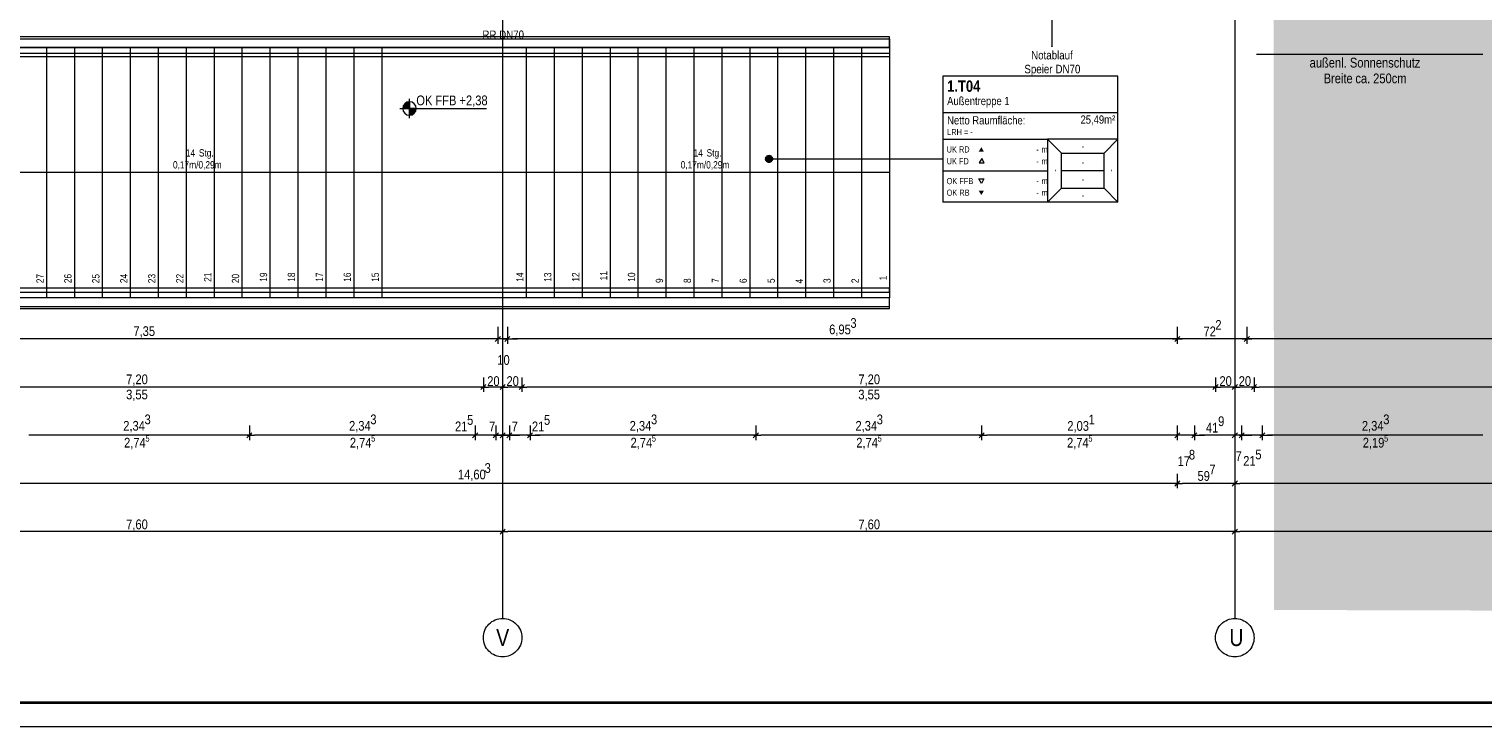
# Model space of a CAD drawing. Extents: x -420 to 300, y 62 to 1162.
# Tile 8 of 130: x -249 to 53, y 62 to 207. Entities that reach past the tile are written whole.
import ezdxf
from ezdxf.lldxf.tags import DXFTag

# ---------------------------------------------------------------- set-up
doc = ezdxf.new("R2010")
doc.units = 0
doc.layers.get('0').update_dxf_attribs({"lineweight": 35})
for name, color, linetype, lineweight, true_color in [('30 -35 Decken- 2.2 Treppen Außen', 7, 'Continuous', 9, 0x009999), ('70 -72 Beschriftung- 1 Beschriftung allgemein', 7, 'Continuous', 9, 0xff6633), ('70 -75 Raumstempel- 1 Raumstempel', 1, 'Continuous', 50, 0xff0000), ('70 -75 Raumstempel-2 Verweislinie', 1, 'Continuous', 9, 0xff0000), ('70 -76 Bemaßung- 2 Allgemein', 9, 'Continuous', 5, 0x808080), ('iwb_Layout BA_Markierung', 7, 'Continuous', 9, 0xbadcdc)]:
    doc.layers.add(name, color=color, linetype=linetype, lineweight=lineweight, true_color=true_color)
for name, color, linetype, lineweight in [('70 -71 Achsen- 1 Gebäudeachsen', 7, 'STRICHPUNKT2-A06G9F4J8I', 18), ('70 -72 Beschriftung- 5 Höhenkoten', 7, 'Continuous', 15), ('iwb_Plankopf Rahmen', 7, 'Continuous', 35)]:
    doc.layers.add(name, color=color, linetype=linetype, lineweight=lineweight)
doc.styles.get("Standard").update_dxf_attribs({"font": 'ARIALN.TTF'})
tags = doc.linetypes.add('STRICHPUNKT2-A06G9F4J8I', pattern=[12.7, 6.35, -3.175, 0, -3.175]).pattern_tags.tags
tags[10:11] = [DXFTag(74, 4), DXFTag(75, 0), DXFTag(340, '0'), DXFTag(46, 0.0), DXFTag(50, 0.0), DXFTag(44, 0.0), DXFTag(45, 0.0)]
tags[8:9] = [DXFTag(74, 4), DXFTag(75, 0), DXFTag(340, '0'), DXFTag(46, 0.0), DXFTag(50, 0.0), DXFTag(44, 0.0), DXFTag(45, 0.0)]
tags[6:7] = [DXFTag(74, 4), DXFTag(75, 0), DXFTag(340, '0'), DXFTag(46, 0.0), DXFTag(50, 0.0), DXFTag(44, 0.0), DXFTag(45, 0.0)]
tags[4:5] = [DXFTag(74, 4), DXFTag(75, 0), DXFTag(340, '0'), DXFTag(46, 0.0), DXFTag(50, 0.0), DXFTag(44, 0.0), DXFTag(45, 0.0)]

# ---------------------------------------------------------------- blocks, each defined once
blk = doc.blocks.new('Polygon-A06G9F4D8I')
at = {"color": 0, "linetype": 'ByBlock', "lineweight": -2, "ltscale": 0.13}
blk.add_solid([(9.81, 86.7), (9.64, 1083.81), (76.5, 86.52), (76.5, 1083.81)], dxfattribs=at)
blk = doc.blocks.new('Referenz-A06G9F4L8I')
at = {"layer": '30 -35 Decken- 2.2 Treppen Außen', "color": 0, "linetype": 'Continuous', "ltscale": 0.13}
for p, q in [((-70, 205.65), (-250.8, 205.65)), ((-250.8, 205.25), (-70, 205.25)), ((-70, 203.45), (-70, 205.65)), ((-70, 205.25), (-70, 203.45)), ((-250.8, 203.45), (-70, 203.45)), ((-245, 203.45), (-250.8, 203.45)), ((-250.8, 202.25), (-70, 202.25)), ((-245, 203.45), (-245, 151.45)), ((-239.2, 203.45), (-245, 203.45)), ((-233.4, 203.45), (-239.2, 203.45)), ((-239.2, 203.45), (-239.2, 151.45)), ((-227.6, 203.45), (-233.4, 203.45)), ((-233.4, 203.45), (-233.4, 151.45)), ((-227.6, 203.45), (-227.6, 151.45)), ((-221.8, 203.45), (-227.6, 203.45)), ((-216, 203.45), (-221.8, 203.45)), ((-221.8, 203.45), (-221.8, 151.45)), ((-216, 203.45), (-216, 151.45)), ((-210.2, 203.45), (-216, 203.45)), ((-210.2, 203.45), (-210.2, 151.45)), ((-204.4, 203.45), (-210.2, 203.45)), ((-198.6, 203.45), (-204.4, 203.45)), ((-204.4, 203.45), (-204.4, 151.45)), ((-192.8, 203.45), (-198.6, 203.45)), ((-198.6, 203.45), (-198.6, 151.45)), ((-187, 203.45), (-192.8, 203.45)), ((-192.8, 203.45), (-192.8, 151.45)), ((-187, 203.45), (-187, 151.45)), ((-181.2, 203.45), (-187, 203.45)), ((-175.4, 203.45), (-181.2, 203.45)), ((-181.2, 203.45), (-181.2, 151.45)), ((-145.4, 203.45), (-175.4, 203.45)), ((-175.4, 203.45), (-175.4, 151.45)), ((-145.4, 203.45), (-145.4, 151.45)), ((-139.6, 203.45), (-145.4, 203.45)), ((-139.6, 203.45), (-139.6, 151.45)), ((-133.8, 203.45), (-139.6, 203.45)), ((-133.8, 203.45), (-133.8, 151.45)), ((-128, 203.45), (-133.8, 203.45)), ((-122.2, 203.45), (-128, 203.45)), ((-128, 203.45), (-128, 151.45)), ((-122.2, 203.45), (-122.2, 151.45)), ((-116.4, 203.45), (-122.2, 203.45)), ((-116.4, 203.45), (-116.4, 151.45)), ((-110.6, 203.45), (-116.4, 203.45)), ((-104.8, 203.45), (-110.6, 203.45)), ((-110.6, 203.45), (-110.6, 151.45)), ((-104.8, 203.45), (-104.8, 151.45)), ((-99, 203.45), (-104.8, 203.45)), ((-93.2, 203.45), (-99, 203.45)), ((-99, 203.45), (-99, 151.45)), ((-87.4, 203.45), (-93.2, 203.45)), ((-93.2, 203.45), (-93.2, 151.45)), ((-87.4, 203.45), (-87.4, 151.45)), ((-81.6, 203.45), (-87.4, 203.45)), ((-81.6, 203.45), (-81.6, 151.45)), ((-75.8, 203.45), (-81.6, 203.45)), ((-75.8, 203.45), (-75.8, 151.45)), ((-70, 203.45), (-75.8, 203.45)), ((-70, 203.45), (-70, 151.45)), ((-70, 202.25), (-70, 201.45)), ((-70, 201.45), (-250.8, 201.45)), ((-70, 177.45), (-250.8, 177.45)), ((-70, 153.45), (-250.8, 153.45)), ((-250.8, 152.65), (-70, 152.65)), ((-70, 151.45), (-250.8, 151.45)), ((-245, 151.45), (-250.8, 151.45)), ((-239.2, 151.45), (-245, 151.45)), ((-233.4, 151.45), (-239.2, 151.45)), ((-227.6, 151.45), (-233.4, 151.45)), ((-221.8, 151.45), (-227.6, 151.45)), ((-216, 151.45), (-221.8, 151.45)), ((-210.2, 151.45), (-216, 151.45)), ((-204.4, 151.45), (-210.2, 151.45)), ((-198.6, 151.45), (-204.4, 151.45)), ((-192.8, 151.45), (-198.6, 151.45)), ((-187, 151.45), (-192.8, 151.45)), ((-181.2, 151.45), (-187, 151.45)), ((-175.4, 151.45), (-181.2, 151.45)), ((-145.4, 151.45), (-175.4, 151.45)), ((-139.6, 151.45), (-145.4, 151.45)), ((-133.8, 151.45), (-139.6, 151.45)), ((-128, 151.45), (-133.8, 151.45)), ((-122.2, 151.45), (-128, 151.45)), ((-116.4, 151.45), (-122.2, 151.45)), ((-110.6, 151.45), (-116.4, 151.45)), ((-104.8, 151.45), (-110.6, 151.45)), ((-99, 151.45), (-104.8, 151.45)), ((-93.2, 151.45), (-99, 151.45)), ((-87.4, 151.45), (-93.2, 151.45)), ((-81.6, 151.45), (-87.4, 151.45)), ((-75.8, 151.45), (-81.6, 151.45)), ((-70, 151.45), (-75.8, 151.45)), ((-70, 152.65), (-70, 153.45)), ((-70, 149.25), (-70, 151.45)), ((-70, 149.65), (-70, 151.45)), ((-250.8, 149.65), (-70, 149.65)), ((-250.8, 149.25), (-70, 149.25))]:
    blk.add_line(p, q, dxfattribs=at)
at = {"layer": '70 -71 Achsen- 1 Gebäudeachsen', "color": 0, "linetype": 'STRICHPUNKT2-A06G9F4J8I', "ltscale": 0.18}
for p, q in [((-150.3, 1084.39), (-150.3, 84.95)), ((1.7, 1084.39), (1.7, 84.95))]:
    blk.add_line(p, q, dxfattribs=at)
at = {"layer": '70 -71 Achsen- 1 Gebäudeachsen', "color": 0, "linetype": 'Continuous', "ltscale": 0.18}
for p, q in [((-152.18, 84.48), (-151.83, 84.65)), ((-151.83, 84.65), (-151.46, 84.78)), ((-151.46, 84.78), (-151.08, 84.88)), ((-151.08, 84.88), (-150.69, 84.93)), ((-150.69, 84.93), (-150.3, 84.95)), ((-150.3, 84.95), (-149.91, 84.93)), ((-149.91, 84.93), (-149.52, 84.88)), ((-149.52, 84.88), (-149.14, 84.78)), ((-149.14, 84.78), (-148.77, 84.65)), ((-148.77, 84.65), (-148.41, 84.48)), ((-0.18, 84.48), (0.17, 84.65)), ((0.17, 84.65), (0.54, 84.78)), ((0.54, 84.78), (0.92, 84.88)), ((0.92, 84.88), (1.31, 84.93)), ((1.31, 84.93), (1.7, 84.95)), ((1.7, 84.95), (2.09, 84.93)), ((2.09, 84.93), (2.48, 84.88)), ((2.48, 84.88), (2.86, 84.78)), ((2.86, 84.78), (3.23, 84.65)), ((3.23, 84.65), (3.59, 84.48)), ((-154.28, 81.35), (-154.22, 81.73)), ((-154.22, 81.73), (-154.13, 82.11)), ((-154.13, 82.11), (-153.99, 82.48)), ((-153.99, 82.48), (-153.83, 82.84)), ((-153.83, 82.84), (-153.62, 83.18)), ((-153.62, 83.18), (-153.39, 83.49)), ((-153.39, 83.49), (-153.13, 83.78)), ((-153.13, 83.78), (-152.84, 84.05)), ((-152.84, 84.05), (-152.52, 84.28)), ((-152.52, 84.28), (-152.18, 84.48)), ((-148.41, 84.48), (-148.08, 84.28)), ((-148.08, 84.28), (-147.76, 84.05)), ((-147.76, 84.05), (-147.47, 83.78)), ((-147.47, 83.78), (-147.21, 83.49)), ((-147.21, 83.49), (-146.97, 83.18)), ((-146.97, 83.18), (-146.77, 82.84)), ((-146.77, 82.84), (-146.6, 82.48)), ((-146.6, 82.48), (-146.47, 82.11)), ((-146.47, 82.11), (-146.37, 81.73)), ((-146.37, 81.73), (-146.32, 81.35)), ((-2.28, 81.35), (-2.22, 81.73)), ((-2.22, 81.73), (-2.13, 82.11)), ((-2.13, 82.11), (-1.99, 82.48)), ((-1.99, 82.48), (-1.83, 82.84)), ((-1.83, 82.84), (-1.62, 83.18)), ((-1.62, 83.18), (-1.39, 83.49)), ((-1.39, 83.49), (-1.13, 83.78)), ((-1.13, 83.78), (-0.84, 84.05)), ((-0.84, 84.05), (-0.52, 84.28)), ((-0.52, 84.28), (-0.18, 84.48)), ((3.59, 84.48), (3.92, 84.28)), ((3.92, 84.28), (4.24, 84.05)), ((4.24, 84.05), (4.53, 83.78)), ((4.53, 83.78), (4.79, 83.49)), ((4.79, 83.49), (5.03, 83.18)), ((5.03, 83.18), (5.23, 82.84)), ((5.23, 82.84), (5.4, 82.48)), ((5.4, 82.48), (5.53, 82.11)), ((5.53, 82.11), (5.63, 81.73)), ((5.63, 81.73), (5.68, 81.35)), ((-154.3, 80.95), (-154.28, 81.35)), ((-154.28, 80.56), (-154.3, 80.95)), ((-154.22, 80.17), (-154.28, 80.56)), ((-154.13, 79.79), (-154.22, 80.17)), ((-153.99, 79.42), (-154.13, 79.79)), ((-153.83, 79.07), (-153.99, 79.42)), ((-153.62, 78.73), (-153.83, 79.07)), ((-153.39, 78.42), (-153.62, 78.73)), ((-146.97, 78.73), (-147.21, 78.42)), ((-146.77, 79.07), (-146.97, 78.73)), ((-146.6, 79.42), (-146.77, 79.07)), ((-146.47, 79.79), (-146.6, 79.42)), ((-146.37, 80.17), (-146.47, 79.79)), ((-146.32, 80.56), (-146.37, 80.17)), ((-146.32, 81.35), (-146.3, 80.95)), ((-146.3, 80.95), (-146.32, 80.56)), ((-2.3, 80.95), (-2.28, 81.35)), ((-2.28, 80.56), (-2.3, 80.95)), ((-2.22, 80.17), (-2.28, 80.56)), ((-2.13, 79.79), (-2.22, 80.17)), ((-1.99, 79.42), (-2.13, 79.79)), ((-1.83, 79.07), (-1.99, 79.42)), ((-1.62, 78.73), (-1.83, 79.07)), ((-1.39, 78.42), (-1.62, 78.73)), ((5.03, 78.73), (4.79, 78.42)), ((5.23, 79.07), (5.03, 78.73)), ((5.4, 79.42), (5.23, 79.07)), ((5.53, 79.79), (5.4, 79.42)), ((5.63, 80.17), (5.53, 79.79)), ((5.68, 80.56), (5.63, 80.17)), ((5.68, 81.35), (5.7, 80.95)), ((5.7, 80.95), (5.68, 80.56)), ((-153.13, 78.12), (-153.39, 78.42)), ((-152.84, 77.86), (-153.13, 78.12)), ((-152.52, 77.63), (-152.84, 77.86)), ((-152.18, 77.43), (-152.52, 77.63)), ((-151.83, 77.26), (-152.18, 77.43)), ((-151.46, 77.13), (-151.83, 77.26)), ((-151.08, 77.03), (-151.46, 77.13)), ((-150.69, 76.97), (-151.08, 77.03)), ((-150.3, 76.95), (-150.69, 76.97)), ((-149.91, 76.97), (-150.3, 76.95)), ((-149.52, 77.03), (-149.91, 76.97)), ((-149.14, 77.13), (-149.52, 77.03)), ((-148.77, 77.26), (-149.14, 77.13)), ((-148.41, 77.43), (-148.77, 77.26)), ((-148.08, 77.63), (-148.41, 77.43)), ((-147.76, 77.86), (-148.08, 77.63)), ((-147.47, 78.12), (-147.76, 77.86)), ((-147.21, 78.42), (-147.47, 78.12)), ((-1.13, 78.12), (-1.39, 78.42)), ((-0.84, 77.86), (-1.13, 78.12)), ((-0.52, 77.63), (-0.84, 77.86)), ((-0.18, 77.43), (-0.52, 77.63)), ((0.17, 77.26), (-0.18, 77.43)), ((0.54, 77.13), (0.17, 77.26)), ((0.92, 77.03), (0.54, 77.13)), ((1.31, 76.97), (0.92, 77.03)), ((1.7, 76.95), (1.31, 76.97)), ((2.09, 76.97), (1.7, 76.95)), ((2.48, 77.03), (2.09, 76.97)), ((2.86, 77.13), (2.48, 77.03)), ((3.23, 77.26), (2.86, 77.13)), ((3.59, 77.43), (3.23, 77.26)), ((3.92, 77.63), (3.59, 77.43)), ((4.24, 77.86), (3.92, 77.63)), ((4.53, 78.12), (4.24, 77.86)), ((4.79, 78.42), (4.53, 78.12))]:
    blk.add_line(p, q, dxfattribs=at)
at = {"layer": '70 -72 Beschriftung- 1 Beschriftung allgemein', "color": 0, "linetype": 'Continuous', "ltscale": 0.13}
for p, q in [((-36.3, 213.85), (-36.3, 203.56)), ((53.2, 201.96), (6.2, 201.96))]:
    blk.add_line(p, q, dxfattribs=at)
at = {"layer": '70 -72 Beschriftung- 1 Beschriftung allgemein', "color": 0, "linetype": 'Continuous', "lineweight": 5, "ltscale": 0.13}
for p, q in [((-36.3, 203.56), (-36.31, 203.62)), ((-36.31, 203.62), (-36.28, 203.62)), ((-36.28, 203.62), (-36.3, 203.56))]:
    blk.add_line(p, q, dxfattribs=at)
at = {"layer": '70 -72 Beschriftung- 1 Beschriftung allgemein', "color": 0, "lineweight": 0}
for points in [[(-36.3, 203.56), (-36.31, 203.62), (-36.3, 203.62)], [(-36.3, 203.56), (-36.3, 203.62), (-36.28, 203.62)]]:
    blk.add_solid(points, dxfattribs=at)
at = {"layer": '70 -72 Beschriftung- 5 Höhenkoten', "color": 0, "linetype": 'Continuous', "ltscale": 0.15}
for p, q in [((-171.62, 190.77), (-153.63, 190.77)), ((-169.62, 190.77), (-171.02, 190.77)), ((-171.02, 190.77), (-169.62, 190.77)), ((-169.62, 188.77), (-169.62, 192.77)), ((-169.62, 190.77), (-169.62, 192.17)), ((-169.62, 192.17), (-169.62, 190.77)), ((-168.22, 190.77), (-169.62, 190.77)), ((-169.62, 190.77), (-169.62, 189.37)), ((-169.62, 189.37), (-169.62, 190.77)), ((-169.62, 190.77), (-168.22, 190.77))]:
    blk.add_line(p, q, dxfattribs=at)
for major_axis in [(0, 1.4), (-1.4, 0), (1.4, 0), (0, -1.4)]:
    blk.add_ellipse((-169.62, 190.77), major_axis=major_axis, ratio=1, start_param=0, end_param=1.570796, dxfattribs=at)
at = {"layer": '70 -72 Beschriftung- 5 Höhenkoten', "color": 0, "lineweight": 0}
for points in [[(-171, 190.77), (-171.02, 190.77), (-171, 190.99)], [(-170.95, 190.77), (-171, 190.99), (-170.95, 191.21)], [(-171, 190.77), (-171, 190.99), (-170.95, 190.77)], [(-170.87, 190.77), (-170.95, 191.21), (-170.87, 191.41)], [(-170.95, 190.77), (-170.95, 191.21), (-170.87, 190.77)], [(-170.75, 190.77), (-170.87, 191.41), (-170.75, 191.6)], [(-170.87, 190.77), (-170.87, 191.41), (-170.75, 190.77)], [(-170.61, 190.77), (-170.75, 191.6), (-170.61, 191.76)], [(-170.75, 190.77), (-170.75, 191.6), (-170.61, 190.77)], [(-170.44, 190.77), (-170.61, 191.76), (-170.44, 191.91)], [(-170.61, 190.77), (-170.61, 191.76), (-170.44, 190.77)], [(-170.26, 190.77), (-170.44, 191.91), (-170.26, 192.02)], [(-170.44, 190.77), (-170.44, 191.91), (-170.26, 190.77)], [(-170.05, 190.77), (-170.26, 192.02), (-170.05, 192.11)], [(-170.26, 190.77), (-170.26, 192.02), (-170.05, 190.77)], [(-169.84, 190.77), (-170.05, 192.11), (-169.84, 192.16)], [(-170.05, 190.77), (-170.05, 192.11), (-169.84, 190.77)], [(-169.62, 190.77), (-169.84, 192.16), (-169.62, 192.17)], [(-169.84, 190.77), (-169.84, 192.16), (-169.62, 190.77)], [(-169.62, 189.37), (-169.62, 190.77), (-169.4, 189.39)], [(-169.4, 189.39), (-169.62, 190.77), (-169.4, 190.77)], [(-169.4, 189.39), (-169.4, 190.77), (-169.19, 189.44)], [(-169.19, 189.44), (-169.4, 190.77), (-169.19, 190.77)], [(-169.19, 189.44), (-169.19, 190.77), (-168.98, 189.53)], [(-168.98, 189.53), (-169.19, 190.77), (-168.98, 190.77)], [(-168.98, 189.53), (-168.98, 190.77), (-168.8, 189.64)], [(-168.8, 189.64), (-168.98, 190.77), (-168.8, 190.77)], [(-168.8, 189.64), (-168.8, 190.77), (-168.63, 189.78)], [(-168.63, 189.78), (-168.8, 190.77), (-168.63, 190.77)], [(-168.63, 189.78), (-168.63, 190.77), (-168.49, 189.95)], [(-168.49, 189.95), (-168.63, 190.77), (-168.49, 190.77)], [(-168.49, 189.95), (-168.49, 190.77), (-168.37, 190.14)], [(-168.37, 190.14), (-168.49, 190.77), (-168.37, 190.77)], [(-168.37, 190.14), (-168.37, 190.77), (-168.29, 190.34)], [(-168.29, 190.34), (-168.37, 190.77), (-168.29, 190.77)], [(-168.29, 190.34), (-168.29, 190.77), (-168.24, 190.55)], [(-168.24, 190.55), (-168.29, 190.77), (-168.24, 190.77)], [(-168.24, 190.55), (-168.24, 190.77), (-168.22, 190.77)]]:
    blk.add_solid(points, dxfattribs=at)
at = {"layer": '70 -75 Raumstempel- 1 Raumstempel', "color": 0, "lineweight": 9}
for p, q in [((-58.89, 197.44), (-58.89, 171.3)), ((-22.56, 197.44), (-58.89, 197.44)), ((-22.56, 171.3), (-22.56, 197.44)), ((-22.56, 189.85), (-58.89, 189.85)), ((-58.89, 184.37), (-37.16, 184.37)), ((-34.28, 181.47), (-37.16, 184.37)), ((-22.56, 184.37), (-37.16, 184.37)), ((-37.16, 184.37), (-37.16, 171.3)), ((-25.45, 181.47), (-22.56, 184.37)), ((-34.28, 174.2), (-34.28, 181.47)), ((-34.28, 181.47), (-25.45, 181.47)), ((-25.45, 174.2), (-25.45, 181.47)), ((-50.85, 180.41), (-51.37, 179.5)), ((-51.37, 179.5), (-50.33, 179.5)), ((-50.33, 179.5), (-50.85, 180.41)), ((-58.89, 177.84), (-37.16, 177.84)), ((-50.92, 175.23), (-51.45, 176.14)), ((-51.45, 176.14), (-50.4, 176.14)), ((-50.4, 176.14), (-50.92, 175.23)), ((-25.45, 177.84), (-34.28, 177.84)), ((-34.28, 174.2), (-37.16, 171.3)), ((-34.28, 174.2), (-25.45, 174.2)), ((-25.45, 174.2), (-22.56, 171.3)), ((-22.56, 171.3), (-58.89, 171.3))]:
    blk.add_line(p, q, dxfattribs=at)
at = {"layer": '70 -75 Raumstempel- 1 Raumstempel', "color": 0, "lineweight": 0}
for points in [[(-50.4, 181.83), (-50.92, 182.73), (-51.45, 181.83)], [(-50.4, 173.69), (-50.92, 172.79), (-51.45, 173.69)]]:
    blk.add_solid(points, dxfattribs=at)
at = {"layer": '70 -75 Raumstempel-2 Verweislinie', "color": 0}
blk.add_line((-95, 180.3), (-58.89, 180.3), dxfattribs=at)
at = {"layer": '70 -75 Raumstempel-2 Verweislinie', "color": 0, "linetype": 'ByBlock', "lineweight": 50, "ltscale": 0.5}
blk.add_circle((-95, 180.3), 0.5, dxfattribs=at)
at = {"layer": '70 -76 Bemaßung- 2 Allgemein', "color": 0, "linetype": 'Continuous', "ltscale": 0.13}
for p, q in [((-151.3, 145.45), (-151.3, 141.95)), ((-151.3, 145.45), (-151.3, 141.95)), ((-149.3, 145.45), (-149.3, 141.95)), ((-149.3, 145.45), (-149.3, 141.95)), ((-10.24, 145.45), (-10.24, 141.95)), ((-10.24, 145.45), (-10.24, 141.95)), ((4.2, 145.45), (4.2, 141.95)), ((4.2, 145.45), (4.2, 141.95)), ((-152.36, 142.95), (-297.24, 142.95)), ((-152.36, 142.95), (-153.42, 142.95)), ((-150.3, 142.95), (-152.36, 142.95)), ((-150.3, 142.95), (-152.36, 142.95)), ((-149.3, 142.95), (-151.3, 142.95)), ((-150.3, 142.95), (-148.24, 142.95)), ((-150.3, 142.95), (-148.24, 142.95)), ((-11.3, 142.95), (-148.24, 142.95)), ((-148.24, 142.95), (-147.18, 142.95)), ((-9.24, 142.95), (-11.3, 142.95)), ((-11.24, 142.95), (-9.18, 142.95)), ((3.14, 142.95), (-9.18, 142.95)), ((5.2, 142.95), (3.14, 142.95)), ((3.2, 142.95), (5.26, 142.95)), ((76.5, 142.95), (5.26, 142.95)), ((-155.36, 132.95), (-297.24, 132.95)), ((-153.8, 132.95), (-155.36, 132.95)), ((-154.83, 132.42), (-153.77, 133.48)), ((-153.77, 133.48), (-154.83, 132.42)), ((-154.8, 132.95), (-153.24, 132.95)), ((-154.3, 134.95), (-154.3, 131.95)), ((-154.3, 134.95), (-154.3, 131.95)), ((-151.36, 132.95), (-153.24, 132.95)), ((-149.8, 132.95), (-151.36, 132.95)), ((-150.83, 132.42), (-149.77, 133.48)), ((-149.77, 133.48), (-150.83, 132.42)), ((-150.8, 132.95), (-149.24, 132.95)), ((-150.3, 134.95), (-150.3, 131.95)), ((-150.3, 134.95), (-150.3, 131.95)), ((-147.36, 132.95), (-149.24, 132.95)), ((-145.8, 132.95), (-147.36, 132.95)), ((-145.77, 133.48), (-146.83, 132.42)), ((-146.83, 132.42), (-145.77, 133.48)), ((-146.8, 132.95), (-145.24, 132.95)), ((-146.3, 134.95), (-146.3, 131.95)), ((-146.3, 134.95), (-146.3, 131.95)), ((-3.36, 132.95), (-145.24, 132.95)), ((-1.8, 132.95), (-3.36, 132.95)), ((-2.83, 132.42), (-1.77, 133.48)), ((-1.77, 133.48), (-2.83, 132.42)), ((-2.8, 132.95), (-1.24, 132.95)), ((-2.3, 134.95), (-2.3, 131.95)), ((-2.3, 134.95), (-2.3, 131.95)), ((0.64, 132.95), (-1.24, 132.95)), ((2.2, 132.95), (0.64, 132.95)), ((2.23, 133.48), (1.17, 132.42)), ((1.17, 132.42), (2.23, 133.48)), ((1.2, 132.95), (2.76, 132.95)), ((1.7, 134.95), (1.7, 131.95)), ((1.7, 134.95), (1.7, 131.95)), ((4.64, 132.95), (2.76, 132.95)), ((6.2, 132.95), (4.64, 132.95)), ((5.17, 132.42), (6.23, 133.48)), ((6.23, 133.48), (5.17, 132.42)), ((5.2, 132.95), (6.76, 132.95)), ((5.7, 134.95), (5.7, 131.95)), ((5.7, 134.95), (5.7, 131.95)), ((76.5, 132.95), (6.76, 132.95)), ((-202.86, 124.95), (-202.86, 121.95)), ((-202.86, 124.95), (-202.86, 121.95)), ((-156, 124.95), (-156, 121.95)), ((-156, 124.95), (-156, 121.95)), ((-151.7, 124.95), (-151.7, 121.95)), ((-151.7, 124.95), (-151.7, 121.95)), ((-150.3, 124.95), (-150.3, 121.95)), ((-150.3, 124.95), (-150.3, 121.95)), ((-148.9, 124.95), (-148.9, 121.95)), ((-148.9, 124.95), (-148.9, 121.95)), ((-144.6, 124.95), (-144.6, 121.95)), ((-144.6, 124.95), (-144.6, 121.95)), ((-97.73, 124.95), (-97.73, 121.95)), ((-97.73, 124.95), (-97.73, 121.95)), ((-50.86, 124.95), (-50.86, 121.95)), ((-50.86, 124.95), (-50.86, 121.95)), ((-10.24, 124.95), (-10.24, 121.95)), ((-10.24, 124.95), (-10.24, 121.95)), ((-6.68, 124.95), (-6.68, 121.95)), ((-6.68, 124.95), (-6.68, 121.95)), ((1.7, 124.95), (1.7, 121.95)), ((1.7, 124.95), (1.7, 121.95)), ((3.1, 124.95), (3.1, 121.95)), ((3.1, 124.95), (3.1, 121.95)), ((7.4, 124.95), (7.4, 121.95)), ((7.4, 124.95), (7.4, 121.95)), ((-203.92, 122.95), (-248.67, 122.95)), ((-202.36, 122.95), (-203.92, 122.95)), ((-202.33, 123.48), (-203.39, 122.42)), ((-203.39, 122.42), (-202.33, 123.48)), ((-203.36, 122.95), (-201.8, 122.95)), ((-157.06, 122.95), (-201.8, 122.95)), ((-157.06, 122.95), (-158.12, 122.95)), ((-155.5, 122.95), (-157.06, 122.95)), ((-155.5, 122.95), (-157.06, 122.95)), ((-155.47, 123.48), (-156.53, 122.42)), ((-155.47, 123.48), (-156.53, 122.42)), ((-151.7, 122.95), (-156, 122.95)), ((-152.76, 122.95), (-153.82, 122.95)), ((-151.2, 122.95), (-152.76, 122.95)), ((-151.36, 122.95), (-152.42, 122.95)), ((-152.23, 122.42), (-151.17, 123.48)), ((-151.17, 123.48), (-152.23, 122.42)), ((-152.2, 122.95), (-150.64, 122.95)), ((-150.3, 122.95), (-151.7, 122.95)), ((-149.8, 122.95), (-151.36, 122.95)), ((-149.96, 122.95), (-151.02, 122.95)), ((-149.77, 123.48), (-150.83, 122.42)), ((-150.83, 122.42), (-149.77, 123.48)), ((-150.8, 122.95), (-149.24, 122.95)), ((-150.64, 122.95), (-149.58, 122.95)), ((-148.9, 122.95), (-150.3, 122.95)), ((-148.4, 122.95), (-149.96, 122.95)), ((-149.43, 122.42), (-148.37, 123.48)), ((-148.37, 123.48), (-149.43, 122.42)), ((-149.4, 122.95), (-147.84, 122.95)), ((-149.24, 122.95), (-148.18, 122.95)), ((-144.6, 122.95), (-148.9, 122.95)), ((-147.84, 122.95), (-146.78, 122.95)), ((-145.13, 122.42), (-144.07, 123.48)), ((-145.13, 122.42), (-144.07, 123.48)), ((-145.1, 122.95), (-143.54, 122.95)), ((-145.1, 122.95), (-143.54, 122.95)), ((-98.79, 122.95), (-143.54, 122.95)), ((-143.54, 122.95), (-142.48, 122.95)), ((-97.23, 122.95), (-98.79, 122.95)), ((-98.26, 122.42), (-97.2, 123.48)), ((-97.2, 123.48), (-98.26, 122.42)), ((-98.23, 122.95), (-96.67, 122.95)), ((-51.92, 122.95), (-96.67, 122.95)), ((-50.36, 122.95), (-51.92, 122.95)), ((-50.33, 123.48), (-51.39, 122.42)), ((-51.39, 122.42), (-50.33, 123.48)), ((-51.36, 122.95), (-49.8, 122.95)), ((-11.3, 122.95), (-49.8, 122.95)), ((-11.3, 122.95), (-12.36, 122.95)), ((-9.74, 122.95), (-11.3, 122.95)), ((-9.74, 122.95), (-11.3, 122.95)), ((-9.71, 123.48), (-10.77, 122.42)), ((-9.71, 123.48), (-10.77, 122.42)), ((-6.68, 122.95), (-10.24, 122.95)), ((-7.21, 122.42), (-6.15, 123.48)), ((-7.21, 122.42), (-6.15, 123.48)), ((-7.18, 122.95), (-5.62, 122.95)), ((-7.18, 122.95), (-5.62, 122.95)), ((-5.62, 122.95), (-4.56, 122.95)), ((0.64, 122.95), (-5.62, 122.95)), ((0.64, 122.95), (-0.42, 122.95)), ((2.2, 122.95), (0.64, 122.95)), ((2.2, 122.95), (0.64, 122.95)), ((2.04, 122.95), (0.98, 122.95)), ((2.23, 123.48), (1.17, 122.42)), ((2.23, 123.48), (1.17, 122.42)), ((3.1, 122.95), (1.7, 122.95)), ((3.6, 122.95), (2.04, 122.95)), ((2.57, 122.42), (3.63, 123.48)), ((3.63, 123.48), (2.57, 122.42)), ((2.6, 122.95), (4.16, 122.95)), ((7.4, 122.95), (3.1, 122.95)), ((4.16, 122.95), (5.22, 122.95)), ((6.87, 122.42), (7.93, 123.48)), ((6.87, 122.42), (7.93, 123.48)), ((6.9, 122.95), (8.46, 122.95)), ((6.9, 122.95), (8.46, 122.95)), ((53.21, 122.95), (8.46, 122.95)), ((8.46, 122.95), (9.52, 122.95)), ((-10.24, 114.95), (-10.24, 111.95)), ((-10.24, 114.95), (-10.24, 111.95)), ((1.7, 114.95), (1.7, 111.95)), ((1.7, 114.95), (1.7, 111.95)), ((-11.3, 112.95), (-301.24, 112.95)), ((-9.74, 112.95), (-11.3, 112.95)), ((-9.71, 113.48), (-10.77, 112.42)), ((-10.77, 112.42), (-9.71, 113.48)), ((-10.74, 112.95), (-9.18, 112.95)), ((0.64, 112.95), (-9.18, 112.95)), ((2.2, 112.95), (0.64, 112.95)), ((2.23, 113.48), (1.17, 112.42)), ((1.17, 112.42), (2.23, 113.48)), ((1.2, 112.95), (2.76, 112.95)), ((76.5, 112.95), (2.76, 112.95)), ((-151.36, 102.95), (-301.24, 102.95)), ((-149.8, 102.95), (-151.36, 102.95)), ((-150.83, 102.42), (-149.77, 103.48)), ((-149.77, 103.48), (-150.83, 102.42)), ((-150.8, 102.95), (-149.24, 102.95)), ((-150.3, 104.95), (-150.3, 101.95)), ((-150.3, 104.95), (-150.3, 101.95)), ((0.64, 102.95), (-149.24, 102.95)), ((2.2, 102.95), (0.64, 102.95)), ((1.17, 102.42), (2.23, 103.48)), ((2.23, 103.48), (1.17, 102.42)), ((1.2, 102.95), (2.76, 102.95)), ((1.7, 104.95), (1.7, 101.95)), ((1.7, 104.95), (1.7, 101.95)), ((76.5, 102.95), (2.76, 102.95))]:
    blk.add_line(p, q, dxfattribs=at)
at = {"layer": '70 -76 Bemaßung- 2 Allgemein', "color": 0, "linetype": 'Continuous', "lineweight": 20, "ltscale": 0.2}
for p, q in [((-150.77, 143.48), (-151.83, 142.42)), ((-150.77, 143.48), (-151.83, 142.42)), ((-149.83, 142.42), (-148.77, 143.48)), ((-149.83, 142.42), (-148.77, 143.48)), ((-9.71, 143.48), (-10.77, 142.42)), ((-10.77, 142.42), (-9.71, 143.48)), ((4.73, 143.48), (3.67, 142.42)), ((3.67, 142.42), (4.73, 143.48))]:
    blk.add_line(p, q, dxfattribs=at)
at = {"layer": '30 -35 Decken- 2.2 Treppen Außen', "color": 0, "linetype": 'ByBlock', "ltscale": 0.13, "char_height": 1.5103, "attachment_point": 1}
for s, insert, rotation in [('{\\fArial Narrow;14}', (-216.05, 182.31), 0.001), ('{\\fArial Narrow;Stg.}', (-213.35, 182.31), 0.001), ('{\\fArial Narrow;14}', (-110.65, 182.31), 0.001), ('{\\fArial Narrow;Stg.}', (-107.95, 182.31), 0.001), ('{\\fArial Narrow;0,17m/0,29m}', (-218.73, 179.83), 0.001), ('{\\fArial Narrow;0,17m/0,29m}', (-113.33, 179.83), 0.001), ('{\\fArial Narrow;21}', (-212.28, 154.8), 90.001), ('{\\fArial Narrow;19}', (-200.7, 154.81), 90.001), ('{\\fArial Narrow;18}', (-194.9, 154.81), 90.001), ('{\\fArial Narrow;17}', (-189.08, 154.81), 90.001), ('{\\fArial Narrow;16}', (-183.3, 154.81), 90.001), ('{\\fArial Narrow;15}', (-177.5, 154.8), 90.001), ('{\\fArial Narrow;14}', (-147.48, 154.82), 90.001), ('{\\fArial Narrow;13}', (-141.7, 154.81), 90.001), ('{\\fArial Narrow;12}', (-135.88, 154.83), 90.001), ('{\\fArial Narrow;11}', (-130.08, 155.1), 90.001), ('{\\fArial Narrow;10}', (-124.3, 154.82), 90.001), ('{\\fArial Narrow;27}', (-247.08, 154.51), 90.001), ('{\\fArial Narrow;26}', (-241.3, 154.51), 90.001), ('{\\fArial Narrow;25}', (-235.5, 154.49), 90.001), ('{\\fArial Narrow;24}', (-229.68, 154.51), 90.001), ('{\\fArial Narrow;23}', (-223.9, 154.51), 90.001), ('{\\fArial Narrow;22}', (-218.08, 154.52), 90.001), ('{\\fArial Narrow;20}', (-206.5, 154.51), 90.001), ('{\\fArial Narrow;9}', (-118.5, 154.55), 90.001), ('{\\fArial Narrow;8}', (-112.7, 154.55), 90.001), ('{\\fArial Narrow;7}', (-106.88, 154.57), 90.001), ('{\\fArial Narrow;6}', (-101.1, 154.54), 90.001), ('{\\fArial Narrow;5}', (-95.3, 154.54), 90.001), ('{\\fArial Narrow;4}', (-89.48, 154.44), 90.001), ('{\\fArial Narrow;3}', (-83.7, 154.55), 90.001), ('{\\fArial Narrow;2}', (-77.88, 154.52), 90.001), ('{\\fArial Narrow;1}', (-72.08, 155.1), 90.001)]:
    blk.add_mtext(s, dxfattribs=dict(at, insert=insert, rotation=rotation))
at = {"layer": '70 -71 Achsen- 1 Gebäudeachsen', "color": 0, "linetype": 'Continuous', "ltscale": 0.18, "char_height": 3.5241, "attachment_point": 1}
for s, insert in [('{\\fArial Narrow;V}', (-151.63, 82.72)), ('{\\fArial Narrow;U}', (0.57, 82.74))]:
    blk.add_mtext(s, dxfattribs=dict(at, insert=insert))
at = {"layer": '70 -72 Beschriftung- 1 Beschriftung allgemein', "color": 0, "linetype": 'Continuous', "ltscale": 0.13, "attachment_point": 1}
for s, insert, char_height in [('{\\fArial Narrow;RR DN70}', (-154.49, 206.94), 1.7621), ('{\\fArial Narrow;Notablauf}', (-40.58, 202.71), 1.7621), ('{\\fArial Narrow;Speier}', (-41.98, 199.83), 1.7621), ('{\\fArial Narrow;DN70}', (-35.52, 199.83), 1.7621), ('{\\fArial Narrow;außenl.}', (17.23, 201.28), 2.0138), ('{\\fArial Narrow;Sonnenschutz}', (25.59, 201.28), 2.0138), ('{\\fArial Narrow;Breite}', (20.14, 198.02), 2.0138), ('{\\fArial Narrow;ca.}', (26.73, 198.02), 2.0138), ('{\\fArial Narrow;250cm}', (30.42, 198.02), 2.0138)]:
    blk.add_mtext(s, dxfattribs=dict(at, insert=insert, char_height=char_height))
at = {"layer": '70 -72 Beschriftung- 5 Höhenkoten', "color": 0, "linetype": 'Continuous', "ltscale": 0.15, "insert": (-168.22, 193.45), "char_height": 2.0138, "attachment_point": 1}
blk.add_mtext('{\\fArial Narrow;OK FFB +2,38}', dxfattribs=at)
at = {"layer": '70 -75 Raumstempel- 1 Raumstempel', "color": 0, "linetype": 'Continuous', "ltscale": 0.5, "attachment_point": 1}
for s, insert, char_height, rotation in [('{\\fArial Narrow|b1|i0;1.T04}', (-58.02, 196.58), 2.3536, 0), ('{\\fArial Narrow;Außentreppe 1}', (-58.02, 193.18), 1.7117, 0), ('{\\fArial Narrow;Netto Raumfläche:}', (-58.02, 189.17), 1.7117, 0), ('{\\fArial Narrow;25,49m²}', (-30.33, 189.32), 1.7117, 0), ('{\\fArial Narrow;LRH = -}', (-58.02, 186.52), 1.2838, 0), ('{\\fArial Narrow;UK RD}', (-58.12, 182.91), 1.2838, 0), ('{\\fArial Narrow;-}', (-39.52, 182.9), 1.2838, 0), ('{\\fArial Narrow;m}', (-38.4, 182.9), 1.2838, 0), ('{\\fArial Narrow;-}', (-30.06, 183.54), 1.2838, 0), ('{\\fArial Narrow;UK FD}', (-58.12, 180.47), 1.2838, 0), ('{\\fArial Narrow;-}', (-39.52, 180.46), 1.2838, 0), ('{\\fArial Narrow;m}', (-38.4, 180.46), 1.2838, 0), ('{\\fArial Narrow;-}', (-36.36, 177.64), 1.2838, 90), ('{\\fArial Narrow;-}', (-30.06, 180.23), 1.2838, 0), ('{\\fArial Narrow;-}', (-24.65, 177.64), 1.2838, 90), ('{\\fArial Narrow;OK FFB}', (-58.12, 176.35), 1.2838, 0), ('{\\fArial Narrow;-}', (-39.52, 176.35), 1.2838, 0), ('{\\fArial Narrow;m}', (-38.4, 176.35), 1.2838, 0), ('{\\fArial Narrow;-}', (-30.06, 176.69), 1.2838, 0), ('{\\fArial Narrow;OK RB}', (-58.12, 173.94), 1.2838, 0), ('{\\fArial Narrow;-}', (-39.52, 173.94), 1.2838, 0), ('{\\fArial Narrow;m}', (-38.4, 173.94), 1.2838, 0), ('{\\fArial Narrow;-}', (-30.06, 173.37), 1.2838, 0)]:
    blk.add_mtext(s, dxfattribs=dict(at, insert=insert, char_height=char_height, rotation=rotation))
at = {"layer": '70 -76 Bemaßung- 2 Allgemein', "color": 0, "linetype": 'Continuous', "ltscale": 0.13, "attachment_point": 1}
for s, insert, char_height in [('{\\fArial Narrow;7,35}', (-226.94, 145.57), 2.0138), ('{\\fArial Narrow;6,95}', (-82.51, 145.92), 2.0138), ('{\\fArial Narrow;3}', (-78.1, 147.26), 2.0138), ('{\\fArial Narrow;72}', (-4.8, 145.51), 2.0138), ('{\\fArial Narrow;2}', (-2.34, 146.85), 2.0138), ('{\\fArial Narrow;10}', (-151.4, 139.59), 2.0138), ('{\\fArial Narrow;7,20}', (-228.44, 135.57), 2.0138), ('{\\fArial Narrow;20}', (-153.49, 135.2), 2.0138), ('{\\fArial Narrow;20}', (-149.49, 135.2), 2.0138), ('{\\fArial Narrow;7,20}', (-76.44, 135.57), 2.0138), ('{\\fArial Narrow;20}', (-1.49, 135.2), 2.0138), ('{\\fArial Narrow;20}', (2.51, 135.2), 2.0138), ('{\\fArial Narrow;3,55}', (-228.45, 132.42), 2.0138), ('{\\fArial Narrow;3,55}', (-76.45, 132.42), 2.0138), ('{\\fArial Narrow;3}', (-224.63, 127.26), 2.0138), ('{\\fArial Narrow;3}', (-177.76, 127.26), 2.0138), ('{\\fArial Narrow;5}', (-157.67, 127.14), 2.0138), ('{\\fArial Narrow;5}', (-141.71, 127.14), 2.0138), ('{\\fArial Narrow;3}', (-119.49, 127.26), 2.0138), ('{\\fArial Narrow;3}', (-72.63, 127.26), 2.0138), ('{\\fArial Narrow;1}', (-28.64, 127.25), 2.0138), ('{\\fArial Narrow;9}', (-1.76, 126.88), 2.0138), ('{\\fArial Narrow;3}', (32.51, 127.26), 2.0138), ('{\\fArial Narrow;2,34}', (-229.05, 125.92), 2.0138), ('{\\fArial Narrow;2,34}', (-182.18, 125.92), 2.0138), ('{\\fArial Narrow;21}', (-160.18, 125.8), 2.0138), ('{\\fArial Narrow;7}', (-153.11, 125.78), 2.0138), ('{\\fArial Narrow;7}', (-148.42, 125.78), 2.0138), ('{\\fArial Narrow;21}', (-144.22, 125.8), 2.0138), ('{\\fArial Narrow;2,34}', (-123.92, 125.92), 2.0138), ('{\\fArial Narrow;2,34}', (-77.05, 125.92), 2.0138), ('{\\fArial Narrow;2,03}', (-33.07, 125.9), 2.0138), ('{\\fArial Narrow;41}', (-4.3, 125.54), 2.0138), ('{\\fArial Narrow;2,34}', (28.08, 125.92), 2.0138), ('{\\fArial Narrow;2,74}', (-228.88, 122.42), 2.0138), ('{\\fArial Narrow;5}', (-224.45, 122.98), 1.3426), ('{\\fArial Narrow;2,74}', (-182.01, 122.42), 2.0138), ('{\\fArial Narrow;5}', (-177.58, 122.98), 1.3426), ('{\\fArial Narrow;2,74}', (-123.74, 122.42), 2.0138), ('{\\fArial Narrow;5}', (-119.32, 122.98), 1.3426), ('{\\fArial Narrow;2,74}', (-76.88, 122.42), 2.0138), ('{\\fArial Narrow;5}', (-72.45, 122.98), 1.3426), ('{\\fArial Narrow;2,74}', (-33.13, 122.42), 2.0138), ('{\\fArial Narrow;5}', (-28.7, 122.98), 1.3426), ('{\\fArial Narrow;2,19}', (28.26, 122.42), 2.0138), ('{\\fArial Narrow;5}', (32.68, 122.98), 1.3426), ('{\\fArial Narrow;17}', (-10.16, 118.59), 2.0138), ('{\\fArial Narrow;8}', (-7.84, 119.93), 2.0138), ('{\\fArial Narrow;7}', (1.87, 119.64), 2.0138), ('{\\fArial Narrow;21}', (3.45, 118.64), 2.0138), ('{\\fArial Narrow;5}', (5.96, 119.98), 2.0138), ('{\\fArial Narrow;14,60}', (-159.57, 115.82), 2.0138), ('{\\fArial Narrow;3}', (-154.04, 117.16), 2.0138), ('{\\fArial Narrow;59}', (-6.04, 115.52), 2.0138), ('{\\fArial Narrow;7}', (-3.57, 116.87), 2.0138), ('{\\fArial Narrow;7,60}', (-228.44, 105.47), 2.0138), ('{\\fArial Narrow;7,60}', (-76.44, 105.47), 2.0138)]:
    blk.add_mtext(s, dxfattribs=dict(at, insert=insert, char_height=char_height))

msp = doc.modelspace()

# ---------------------------------------------------------------- linework, layer by layer
at = {"layer": 'iwb_Plankopf Rahmen', "color": 8, "lineweight": 13, "ltscale": 0.13, "true_color": 0x808080}
msp.add_lwpolyline([(300.35, 62.43), (-419.65, 62.43), (-419.65, 1162.43), (300.35, 1162.43), (300.35, 62.43)], close=True, dxfattribs=at)
at = {"layer": 'iwb_Plankopf Rahmen', "ltscale": 0.35}
msp.add_lwpolyline([(-399.65, 67.43), (-399.65, 1157.43), (295.35, 1157.43), (295.35, 67.43), (-399.65, 67.43)], close=True, dxfattribs=at)

# ---------------------------------------------------------------- block references
at = {"color": 8, "lineweight": 25, "ltscale": 0.25, "true_color": 0x808080}
msp.add_blockref('Referenz-A06G9F4L8I', (0, 0), dxfattribs=at)
at = {"layer": 'iwb_Layout BA_Markierung', "ltscale": 0.13}
msp.add_blockref('Polygon-A06G9F4D8I', (0, 0), dxfattribs=at)

doc.saveas('drawing.dxf')
